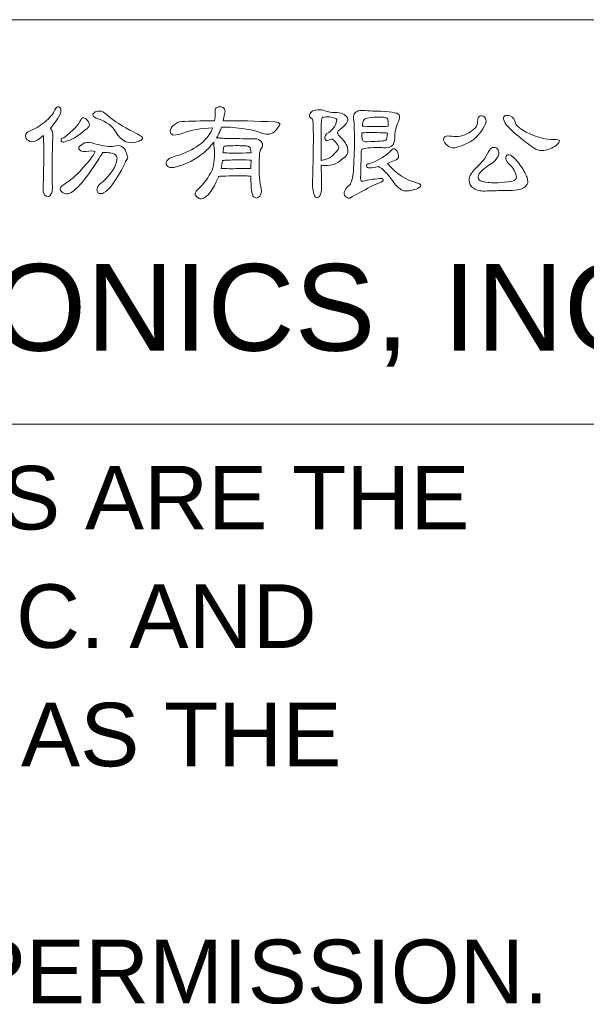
# Model space of a CAD drawing. Extents: x 808 to 1699, y 60 to 690.
# Tile 14 of 19: x 1491 to 1520, y 114 to 165. Entities that reach past the tile are written whole.
import ezdxf

# ---------------------------------------------------------------- set-up
doc = ezdxf.new("R2010")
doc.units = 0
doc.header["$LTSCALE"] = 2
doc.header["$MEASUREMENT"] = 0
doc.layers.get('0').update_dxf_attribs({"linetype": 'CONTINUOUS'})
doc.styles.add('TEXTSTYLE_1', font='ARIAL.TTF')

msp = doc.modelspace()

# ---------------------------------------------------------------- linework, layer by layer
at = {"linetype": 'Continuous', "lineweight": 5}
for p, q in [((1391.763, 164.831), (1676.763, 164.831)), ((1391.763, 143.831), (1676.763, 143.831))]:
    msp.add_line(p, q, dxfattribs=at)
for points, knots in [([(1492.144, 158.813), (1492.144, 158.809), (1492.146, 158.803), (1492.15, 158.794), (1492.15, 158.794), (1492.176, 158.23), (1492.174, 157.358), (1492.144, 156.179), (1492.144, 156.179), (1492.127, 155.957), (1492.146, 155.809), (1492.201, 155.737), (1492.201, 155.737), (1492.322, 155.617), (1492.418, 155.6), (1492.49, 155.685), (1492.49, 155.685), (1492.597, 155.793), (1492.638, 155.993), (1492.611, 156.288), (1492.611, 156.288), (1492.586, 157.108), (1492.597, 157.918), (1492.644, 158.718), (1492.644, 158.718), (1492.656, 158.909), (1492.616, 159.065), (1492.522, 159.185), (1492.522, 159.185), (1492.923, 159.676), (1493.101, 160.016), (1493.054, 160.204), (1493.054, 160.204), (1493.024, 160.285), (1492.968, 160.319), (1492.887, 160.307), (1492.887, 160.307), (1492.824, 160.289), (1492.759, 160.202), (1492.695, 160.043), (1492.695, 160.043), (1492.64, 159.915), (1492.481, 159.738), (1492.221, 159.512), (1492.221, 159.512), (1491.961, 159.303), (1491.685, 159.14), (1491.394, 159.025), (1491.394, 159.025), (1491.287, 158.994), (1491.23, 158.918), (1491.221, 158.794), (1491.221, 158.794), (1491.221, 158.691), (1491.27, 158.61), (1491.369, 158.55), (1491.369, 158.55), (1491.475, 158.482), (1491.605, 158.476), (1491.759, 158.532), (1491.759, 158.532), (1491.84, 158.574), (1491.968, 158.668), (1492.144, 158.813)], [0, 0, 0, 0, 0.0625, 0.0625, 0.0625, 0.0625, 0.125, 0.125, 0.125, 0.125, 0.1875, 0.1875, 0.1875, 0.1875, 0.25, 0.25, 0.25, 0.25, 0.3125, 0.3125, 0.3125, 0.3125, 0.375, 0.375, 0.375, 0.375, 0.4375, 0.4375, 0.4375, 0.4375, 0.5, 0.5, 0.5, 0.5, 0.5625, 0.5625, 0.5625, 0.5625, 0.625, 0.625, 0.625, 0.625, 0.6875, 0.6875, 0.6875, 0.6875, 0.75, 0.75, 0.75, 0.75, 0.8125, 0.8125, 0.8125, 0.8125, 0.875, 0.875, 0.875, 0.875, 0.9375, 0.9375, 0.9375, 0.9375, 1, 1, 1, 1]), ([(1494.99, 159.685), (1495.426, 159.527), (1495.725, 159.307), (1495.887, 159.025), (1495.887, 159.025), (1496.207, 158.487), (1496.622, 158.319), (1497.13, 158.525), (1497.13, 158.525), (1497.135, 158.529), (1497.146, 158.534), (1497.162, 158.537), (1497.162, 158.537), (1497.256, 158.581), (1497.301, 158.636), (1497.296, 158.704), (1497.296, 158.704), (1497.293, 158.756), (1497.072, 158.888), (1496.637, 159.102), (1496.637, 159.102), (1496.06, 159.413), (1495.664, 159.678), (1495.451, 159.897), (1495.451, 159.897), (1495.306, 160.029), (1495.173, 160.093), (1495.054, 160.088), (1495.054, 160.088), (1494.934, 160.085), (1494.848, 160.061), (1494.797, 160.018), (1494.797, 160.018), (1494.716, 159.949), (1494.693, 159.888), (1494.727, 159.832), (1494.727, 159.832), (1494.744, 159.79), (1494.832, 159.74), (1494.99, 159.685)], [0, 0, 0, 0, 0.1, 0.1, 0.1, 0.1, 0.2, 0.2, 0.2, 0.2, 0.3, 0.3, 0.3, 0.3, 0.4, 0.4, 0.4, 0.4, 0.5, 0.5, 0.5, 0.5, 0.6, 0.6, 0.6, 0.6, 0.7, 0.7, 0.7, 0.7, 0.8, 0.8, 0.8, 0.8, 0.9, 0.9, 0.9, 0.9, 1, 1, 1, 1]), ([(1501.254, 156.685), (1501.284, 156.703), (1501.583, 156.715), (1502.151, 156.723), (1502.151, 156.723), (1502.549, 156.728), (1502.808, 156.719), (1502.927, 156.698), (1502.927, 156.698), (1502.927, 156.082), (1502.974, 155.73), (1503.068, 155.64), (1503.068, 155.64), (1503.119, 155.598), (1503.171, 155.574), (1503.222, 155.57), (1503.222, 155.57), (1503.312, 155.587), (1503.382, 155.643), (1503.433, 155.737), (1503.433, 155.737), (1503.485, 155.844), (1503.487, 155.986), (1503.44, 156.167), (1503.44, 156.167), (1503.35, 156.474), (1503.329, 157.014), (1503.376, 157.788), (1503.376, 157.788), (1503.376, 157.942), (1503.41, 158.066), (1503.478, 158.16), (1503.478, 158.16), (1503.521, 158.228), (1503.54, 158.29), (1503.536, 158.346), (1503.536, 158.346), (1503.523, 158.413), (1503.491, 158.474), (1503.44, 158.525), (1503.44, 158.525), (1503.372, 158.606), (1503.273, 158.646), (1503.145, 158.646), (1503.145, 158.646), (1503.068, 158.646), (1502.797, 158.649), (1502.331, 158.653), (1502.331, 158.653), (1501.819, 158.657), (1501.519, 158.664), (1501.434, 158.673), (1501.434, 158.673), (1501.331, 158.685), (1501.261, 158.691), (1501.222, 158.691), (1501.222, 158.691), (1501.192, 158.691), (1501.164, 158.685), (1501.139, 158.673), (1501.139, 158.673), (1501.272, 158.916), (1501.361, 159.108), (1501.408, 159.249), (1501.408, 159.249), (1501.541, 159.266), (1501.839, 159.249), (1502.305, 159.198), (1502.305, 159.198), (1502.835, 159.142), (1503.241, 159.05), (1503.523, 158.922), (1503.523, 158.922), (1503.792, 158.832), (1504.023, 158.884), (1504.215, 159.076), (1504.215, 159.076), (1504.374, 159.26), (1504.444, 159.375), (1504.426, 159.422), (1504.426, 159.422), (1504.41, 159.478), (1504.325, 159.51), (1504.17, 159.518), (1504.17, 159.518), (1503.171, 159.57), (1502.276, 159.588), (1501.485, 159.576), (1501.485, 159.576), (1501.502, 159.704), (1501.528, 159.819), (1501.562, 159.922), (1501.562, 159.922), (1501.592, 160.029), (1501.59, 160.119), (1501.555, 160.191), (1501.555, 160.191), (1501.512, 160.256), (1501.455, 160.292), (1501.382, 160.3), (1501.382, 160.3), (1501.28, 160.314), (1501.192, 160.296), (1501.12, 160.249), (1501.12, 160.249), (1501.077, 160.206), (1501.059, 160.117), (1501.068, 159.98), (1501.068, 159.98), (1501.073, 159.864), (1501.064, 159.729), (1501.043, 159.576), (1501.043, 159.576), (1500.324, 159.576), (1499.757, 159.563), (1499.338, 159.538), (1499.338, 159.538), (1499.171, 159.525), (1499.033, 159.465), (1498.921, 159.358), (1498.921, 159.358), (1498.802, 159.251), (1498.742, 159.142), (1498.742, 159.031), (1498.742, 159.031), (1498.746, 158.949), (1498.786, 158.893), (1498.864, 158.858), (1498.864, 158.858), (1498.932, 158.815), (1499.096, 158.839), (1499.357, 158.929), (1499.357, 158.929), (1499.806, 159.095), (1500.335, 159.191), (1500.947, 159.217), (1500.947, 159.217), (1500.716, 158.602), (1500.135, 158.129), (1499.203, 157.801), (1499.203, 157.801), (1498.742, 157.698), (1498.515, 157.555), (1498.524, 157.371), (1498.524, 157.371), (1498.528, 157.303), (1498.569, 157.241), (1498.645, 157.185), (1498.645, 157.185), (1498.813, 157.082), (1499.203, 157.185), (1499.819, 157.492), (1499.819, 157.492), (1500.306, 157.741), (1500.701, 158.068), (1501.005, 158.474), (1501.005, 158.474), (1500.992, 158.405), (1500.996, 158.308), (1501.017, 158.185), (1501.017, 158.185), (1501.059, 157.736), (1501.023, 157.346), (1500.909, 157.012), (1500.909, 157.012), (1500.729, 156.653), (1500.492, 156.326), (1500.196, 156.031), (1500.196, 156.031), (1500.017, 155.878), (1499.985, 155.75), (1500.1, 155.647), (1500.1, 155.647), (1500.194, 155.557), (1500.277, 155.517), (1500.351, 155.526), (1500.351, 155.526), (1500.645, 155.576), (1500.942, 155.952), (1501.241, 156.653), (1501.241, 156.653), (1501.241, 156.667), (1501.245, 156.676), (1501.254, 156.685)], [0, 0, 0, 0, 0.021739, 0.021739, 0.021739, 0.021739, 0.043478, 0.043478, 0.043478, 0.043478, 0.065217, 0.065217, 0.065217, 0.065217, 0.086957, 0.086957, 0.086957, 0.086957, 0.108696, 0.108696, 0.108696, 0.108696, 0.130435, 0.130435, 0.130435, 0.130435, 0.152174, 0.152174, 0.152174, 0.152174, 0.173913, 0.173913, 0.173913, 0.173913, 0.195652, 0.195652, 0.195652, 0.195652, 0.217391, 0.217391, 0.217391, 0.217391, 0.23913, 0.23913, 0.23913, 0.23913, 0.26087, 0.26087, 0.26087, 0.26087, 0.282609, 0.282609, 0.282609, 0.282609, 0.304348, 0.304348, 0.304348, 0.304348, 0.326087, 0.326087, 0.326087, 0.326087, 0.347826, 0.347826, 0.347826, 0.347826, 0.369565, 0.369565, 0.369565, 0.369565, 0.391304, 0.391304, 0.391304, 0.391304, 0.413043, 0.413043, 0.413043, 0.413043, 0.434783, 0.434783, 0.434783, 0.434783, 0.456522, 0.456522, 0.456522, 0.456522, 0.478261, 0.478261, 0.478261, 0.478261, 0.5, 0.5, 0.5, 0.5, 0.521739, 0.521739, 0.521739, 0.521739, 0.543478, 0.543478, 0.543478, 0.543478, 0.565217, 0.565217, 0.565217, 0.565217, 0.586957, 0.586957, 0.586957, 0.586957, 0.608696, 0.608696, 0.608696, 0.608696, 0.630435, 0.630435, 0.630435, 0.630435, 0.652174, 0.652174, 0.652174, 0.652174, 0.673913, 0.673913, 0.673913, 0.673913, 0.695652, 0.695652, 0.695652, 0.695652, 0.717391, 0.717391, 0.717391, 0.717391, 0.73913, 0.73913, 0.73913, 0.73913, 0.76087, 0.76087, 0.76087, 0.76087, 0.782609, 0.782609, 0.782609, 0.782609, 0.804348, 0.804348, 0.804348, 0.804348, 0.826087, 0.826087, 0.826087, 0.826087, 0.847826, 0.847826, 0.847826, 0.847826, 0.869565, 0.869565, 0.869565, 0.869565, 0.891304, 0.891304, 0.891304, 0.891304, 0.913043, 0.913043, 0.913043, 0.913043, 0.934783, 0.934783, 0.934783, 0.934783, 0.956522, 0.956522, 0.956522, 0.956522, 0.978261, 0.978261, 0.978261, 0.978261, 1, 1, 1, 1]), ([(1506.134, 159.673), (1506.185, 159.429), (1506.185, 158.358), (1506.134, 156.461), (1506.134, 156.461), (1506.118, 156.162), (1506.147, 155.907), (1506.224, 155.698), (1506.224, 155.698), (1506.254, 155.621), (1506.304, 155.583), (1506.371, 155.583), (1506.371, 155.583), (1506.427, 155.583), (1506.474, 155.617), (1506.512, 155.685), (1506.512, 155.685), (1506.568, 155.793), (1506.596, 155.936), (1506.596, 156.115), (1506.596, 156.115), (1506.591, 156.537), (1506.587, 156.927), (1506.584, 157.281), (1506.584, 157.281), (1506.626, 157.268), (1506.687, 157.258), (1506.768, 157.25), (1506.768, 157.25), (1507.14, 157.254), (1507.436, 157.364), (1507.653, 157.582), (1507.653, 157.582), (1507.889, 157.723), (1507.994, 157.888), (1507.967, 158.077), (1507.967, 158.077), (1507.938, 158.319), (1507.775, 158.572), (1507.481, 158.832), (1507.481, 158.832), (1507.404, 158.94), (1507.418, 159.034), (1507.525, 159.115), (1507.525, 159.115), (1508.003, 159.435), (1508.09, 159.7), (1507.781, 159.909), (1507.781, 159.909), (1507.687, 159.965), (1507.564, 159.996), (1507.409, 160.005), (1507.409, 160.005), (1507.162, 160.001), (1506.923, 160.041), (1506.692, 160.128), (1506.692, 160.128), (1506.589, 160.157), (1506.455, 160.159), (1506.288, 160.133), (1506.288, 160.133), (1506.181, 160.117), (1506.1, 160.076), (1506.044, 160.012), (1506.044, 160.012), (1505.981, 159.931), (1505.957, 159.859), (1505.974, 159.794), (1505.974, 159.794), (1505.979, 159.768), (1506.032, 159.727), (1506.134, 159.673)], [0, 0, 0, 0, 0.055556, 0.055556, 0.055556, 0.055556, 0.111111, 0.111111, 0.111111, 0.111111, 0.166667, 0.166667, 0.166667, 0.166667, 0.222222, 0.222222, 0.222222, 0.222222, 0.277778, 0.277778, 0.277778, 0.277778, 0.333333, 0.333333, 0.333333, 0.333333, 0.388889, 0.388889, 0.388889, 0.388889, 0.444444, 0.444444, 0.444444, 0.444444, 0.5, 0.5, 0.5, 0.5, 0.555556, 0.555556, 0.555556, 0.555556, 0.611111, 0.611111, 0.611111, 0.611111, 0.666667, 0.666667, 0.666667, 0.666667, 0.722222, 0.722222, 0.722222, 0.722222, 0.777778, 0.777778, 0.777778, 0.777778, 0.833333, 0.833333, 0.833333, 0.833333, 0.888889, 0.888889, 0.888889, 0.888889, 0.944444, 0.944444, 0.944444, 0.944444, 1, 1, 1, 1]), ([(1509.005, 160.095), (1508.669, 160.151), (1508.446, 160.117), (1508.339, 159.993), (1508.339, 159.993), (1508.275, 159.924), (1508.25, 159.826), (1508.263, 159.698), (1508.263, 159.698), (1508.326, 159.095), (1508.324, 158.189), (1508.256, 156.98), (1508.256, 156.98), (1508.218, 156.595), (1508.153, 156.352), (1508.064, 156.25), (1508.064, 156.25), (1507.97, 156.207), (1507.882, 156.1), (1507.801, 155.929), (1507.801, 155.929), (1507.758, 155.835), (1507.77, 155.743), (1507.839, 155.654), (1507.839, 155.654), (1507.904, 155.589), (1507.98, 155.562), (1508.07, 155.57), (1508.07, 155.57), (1508.416, 155.762), (1508.769, 155.954), (1509.128, 156.147), (1509.128, 156.147), (1509.26, 156.212), (1509.42, 156.282), (1509.608, 156.358), (1509.608, 156.358), (1509.749, 156.414), (1509.814, 156.465), (1509.801, 156.512), (1509.801, 156.512), (1509.796, 156.58), (1509.724, 156.604), (1509.583, 156.582), (1509.583, 156.582), (1509.322, 156.553), (1509.047, 156.508), (1508.756, 156.448), (1508.756, 156.448), (1508.713, 156.443), (1508.683, 156.443), (1508.666, 156.448), (1508.666, 156.448), (1508.637, 156.465), (1508.624, 156.535), (1508.628, 156.66), (1508.628, 156.66), (1508.644, 156.997), (1508.651, 157.382), (1508.647, 157.813), (1508.647, 157.813), (1508.647, 157.958), (1508.66, 158.048), (1508.685, 158.082), (1508.685, 158.082), (1508.724, 158.147), (1508.985, 158.185), (1509.467, 158.198), (1509.467, 158.198), (1509.587, 158.202), (1509.702, 158.196), (1509.814, 158.178), (1509.814, 158.178), (1510.018, 158.162), (1510.175, 158.202), (1510.281, 158.301), (1510.281, 158.301), (1510.345, 158.356), (1510.384, 158.485), (1510.397, 158.685), (1510.397, 158.685), (1510.397, 158.967), (1510.462, 159.256), (1510.596, 159.55), (1510.596, 159.55), (1510.664, 159.696), (1510.673, 159.809), (1510.621, 159.89), (1510.621, 159.89), (1510.54, 160.009), (1510.139, 160.072), (1509.416, 160.076), (1509.416, 160.076), (1509.173, 160.088), (1509.036, 160.095), (1509.005, 160.095)], [0, 0, 0, 0, 0.041667, 0.041667, 0.041667, 0.041667, 0.083333, 0.083333, 0.083333, 0.083333, 0.125, 0.125, 0.125, 0.125, 0.166667, 0.166667, 0.166667, 0.166667, 0.208333, 0.208333, 0.208333, 0.208333, 0.25, 0.25, 0.25, 0.25, 0.291667, 0.291667, 0.291667, 0.291667, 0.333333, 0.333333, 0.333333, 0.333333, 0.375, 0.375, 0.375, 0.375, 0.416667, 0.416667, 0.416667, 0.416667, 0.458333, 0.458333, 0.458333, 0.458333, 0.5, 0.5, 0.5, 0.5, 0.541667, 0.541667, 0.541667, 0.541667, 0.583333, 0.583333, 0.583333, 0.583333, 0.625, 0.625, 0.625, 0.625, 0.666667, 0.666667, 0.666667, 0.666667, 0.708333, 0.708333, 0.708333, 0.708333, 0.75, 0.75, 0.75, 0.75, 0.791667, 0.791667, 0.791667, 0.791667, 0.833333, 0.833333, 0.833333, 0.833333, 0.875, 0.875, 0.875, 0.875, 0.916667, 0.916667, 0.916667, 0.916667, 0.958333, 0.958333, 0.958333, 0.958333, 1, 1, 1, 1]), ([(1494.38, 159.153), (1494.514, 159.23), (1494.562, 159.326), (1494.528, 159.442), (1494.528, 159.442), (1494.485, 159.557), (1494.42, 159.644), (1494.33, 159.704), (1494.33, 159.704), (1494.214, 159.772), (1494.135, 159.749), (1494.093, 159.633), (1494.093, 159.633), (1494.003, 159.39), (1493.707, 159.081), (1493.208, 158.704), (1493.208, 158.704), (1493.093, 158.674), (1493.05, 158.615), (1493.08, 158.525), (1493.08, 158.525), (1493.105, 158.469), (1493.176, 158.46), (1493.291, 158.499), (1493.291, 158.499), (1493.59, 158.576), (1493.893, 158.747), (1494.201, 159.012), (1494.201, 159.012), (1494.278, 159.081), (1494.338, 159.128), (1494.38, 159.153)], [0, 0, 0, 0, 0.125, 0.125, 0.125, 0.125, 0.25, 0.25, 0.25, 0.25, 0.375, 0.375, 0.375, 0.375, 0.5, 0.5, 0.5, 0.5, 0.625, 0.625, 0.625, 0.625, 0.75, 0.75, 0.75, 0.75, 0.875, 0.875, 0.875, 0.875, 1, 1, 1, 1]), ([(1506.584, 159.442), (1506.584, 159.561), (1506.602, 159.668), (1506.64, 159.762), (1506.64, 159.762), (1506.914, 159.805), (1507.13, 159.787), (1507.288, 159.711), (1507.288, 159.711), (1507.331, 159.706), (1507.362, 159.685), (1507.384, 159.646), (1507.384, 159.646), (1507.384, 159.402), (1507.245, 159.176), (1506.968, 158.967), (1506.968, 158.967), (1506.801, 158.89), (1506.741, 158.772), (1506.788, 158.615), (1506.788, 158.615), (1506.818, 158.534), (1506.893, 158.525), (1507.012, 158.588), (1507.012, 158.588), (1507.093, 158.631), (1507.145, 158.642), (1507.167, 158.621), (1507.167, 158.621), (1507.346, 158.501), (1507.452, 158.362), (1507.487, 158.205), (1507.487, 158.205), (1507.504, 158.149), (1507.451, 158.061), (1507.326, 157.942), (1507.326, 157.942), (1507.156, 157.707), (1506.925, 157.57), (1506.634, 157.532), (1506.634, 157.532), (1506.604, 157.527), (1506.586, 157.521), (1506.577, 157.512), (1506.577, 157.512), (1506.573, 158.375), (1506.575, 159.018), (1506.584, 159.442)], [0, 0, 0, 0, 0.083333, 0.083333, 0.083333, 0.083333, 0.166667, 0.166667, 0.166667, 0.166667, 0.25, 0.25, 0.25, 0.25, 0.333333, 0.333333, 0.333333, 0.333333, 0.416667, 0.416667, 0.416667, 0.416667, 0.5, 0.5, 0.5, 0.5, 0.583333, 0.583333, 0.583333, 0.583333, 0.666667, 0.666667, 0.666667, 0.666667, 0.75, 0.75, 0.75, 0.75, 0.833333, 0.833333, 0.833333, 0.833333, 0.916667, 0.916667, 0.916667, 0.916667, 1, 1, 1, 1]), ([(1510.038, 159.294), (1509.969, 159.281), (1509.747, 159.277), (1509.371, 159.281), (1509.371, 159.281), (1509.059, 159.281), (1508.844, 159.29), (1508.724, 159.307), (1508.724, 159.307), (1508.724, 159.465), (1508.752, 159.581), (1508.807, 159.653), (1508.807, 159.653), (1508.863, 159.729), (1509.153, 159.768), (1509.679, 159.768), (1509.679, 159.768), (1509.875, 159.764), (1509.991, 159.736), (1510.025, 159.685), (1510.025, 159.685), (1510.063, 159.633), (1510.074, 159.503), (1510.057, 159.294), (1510.057, 159.294), (1510.052, 159.298), (1510.047, 159.298), (1510.038, 159.294)], [0, 0, 0, 0, 0.142857, 0.142857, 0.142857, 0.142857, 0.285714, 0.285714, 0.285714, 0.285714, 0.428571, 0.428571, 0.428571, 0.428571, 0.571429, 0.571429, 0.571429, 0.571429, 0.714286, 0.714286, 0.714286, 0.714286, 0.857143, 0.857143, 0.857143, 0.857143, 1, 1, 1, 1]), ([(1514.707, 159.55), (1514.711, 159.444), (1514.672, 159.335), (1514.591, 159.223), (1514.591, 159.223), (1514.386, 159.001), (1514.125, 158.855), (1513.809, 158.788), (1513.809, 158.788), (1513.651, 158.758), (1513.497, 158.756), (1513.348, 158.781), (1513.348, 158.781), (1513.203, 158.799), (1513.1, 158.794), (1513.04, 158.768), (1513.04, 158.768), (1512.985, 158.743), (1512.95, 158.698), (1512.938, 158.633), (1512.938, 158.633), (1512.925, 158.552), (1512.97, 158.458), (1513.072, 158.352), (1513.072, 158.352), (1513.149, 158.275), (1513.243, 158.219), (1513.354, 158.185), (1513.354, 158.185), (1513.443, 158.147), (1513.678, 158.205), (1514.059, 158.358), (1514.059, 158.358), (1514.469, 158.541), (1514.775, 158.809), (1514.976, 159.159), (1514.976, 159.159), (1515.082, 159.326), (1515.138, 159.46), (1515.142, 159.563), (1515.142, 159.563), (1515.142, 159.657), (1515.115, 159.727), (1515.059, 159.774), (1515.059, 159.774), (1515.016, 159.817), (1514.963, 159.839), (1514.899, 159.839), (1514.899, 159.839), (1514.83, 159.834), (1514.781, 159.813), (1514.752, 159.774), (1514.752, 159.774), (1514.721, 159.723), (1514.707, 159.648), (1514.707, 159.55)], [0, 0, 0, 0, 0.071429, 0.071429, 0.071429, 0.071429, 0.142857, 0.142857, 0.142857, 0.142857, 0.214286, 0.214286, 0.214286, 0.214286, 0.285714, 0.285714, 0.285714, 0.285714, 0.357143, 0.357143, 0.357143, 0.357143, 0.428571, 0.428571, 0.428571, 0.428571, 0.5, 0.5, 0.5, 0.5, 0.571429, 0.571429, 0.571429, 0.571429, 0.642857, 0.642857, 0.642857, 0.642857, 0.714286, 0.714286, 0.714286, 0.714286, 0.785714, 0.785714, 0.785714, 0.785714, 0.857143, 0.857143, 0.857143, 0.857143, 0.928571, 0.928571, 0.928571, 0.928571, 1, 1, 1, 1]), ([(1516.29, 159.262), (1516.588, 158.963), (1517.005, 158.619), (1517.54, 158.23), (1517.54, 158.23), (1517.796, 158.025), (1518.069, 157.978), (1518.36, 158.089), (1518.36, 158.089), (1518.641, 158.183), (1518.83, 158.303), (1518.924, 158.447), (1518.924, 158.447), (1518.993, 158.555), (1518.941, 158.606), (1518.771, 158.602), (1518.771, 158.602), (1518.181, 158.588), (1517.592, 158.762), (1517.007, 159.121), (1517.007, 159.121), (1516.931, 159.173), (1516.866, 159.22), (1516.815, 159.262), (1516.815, 159.262), (1516.738, 159.33), (1516.693, 159.395), (1516.68, 159.454), (1516.68, 159.454), (1516.637, 159.646), (1516.54, 159.772), (1516.386, 159.832), (1516.386, 159.832), (1516.279, 159.871), (1516.187, 159.871), (1516.11, 159.832), (1516.11, 159.832), (1516.041, 159.79), (1516.031, 159.706), (1516.079, 159.583), (1516.079, 159.583), (1516.121, 159.462), (1516.191, 159.356), (1516.29, 159.262)], [0, 0, 0, 0, 0.090909, 0.090909, 0.090909, 0.090909, 0.181818, 0.181818, 0.181818, 0.181818, 0.272727, 0.272727, 0.272727, 0.272727, 0.363636, 0.363636, 0.363636, 0.363636, 0.454545, 0.454545, 0.454545, 0.454545, 0.545455, 0.545455, 0.545455, 0.545455, 0.636364, 0.636364, 0.636364, 0.636364, 0.727273, 0.727273, 0.727273, 0.727273, 0.818182, 0.818182, 0.818182, 0.818182, 0.909091, 0.909091, 0.909091, 0.909091, 1, 1, 1, 1]), ([(1508.711, 158.947), (1508.942, 158.978), (1509.318, 158.98), (1509.839, 158.954), (1509.839, 158.954), (1509.942, 158.954), (1510.004, 158.946), (1510.025, 158.929), (1510.025, 158.929), (1510.007, 158.736), (1509.98, 158.617), (1509.942, 158.57), (1509.942, 158.57), (1509.877, 158.539), (1509.552, 158.514), (1508.967, 158.492), (1508.967, 158.492), (1508.848, 158.489), (1508.771, 158.503), (1508.736, 158.537), (1508.736, 158.537), (1508.711, 158.563), (1508.696, 158.7), (1508.691, 158.947), (1508.691, 158.947), (1508.696, 158.947), (1508.702, 158.947), (1508.711, 158.947)], [0, 0, 0, 0, 0.142857, 0.142857, 0.142857, 0.142857, 0.285714, 0.285714, 0.285714, 0.285714, 0.428571, 0.428571, 0.428571, 0.428571, 0.571429, 0.571429, 0.571429, 0.571429, 0.714286, 0.714286, 0.714286, 0.714286, 0.857143, 0.857143, 0.857143, 0.857143, 1, 1, 1, 1]), ([(1494.83, 157.992), (1494.825, 157.989), (1494.823, 157.978), (1494.823, 157.961), (1494.823, 157.961), (1494.793, 157.867), (1494.665, 157.681), (1494.438, 157.403), (1494.438, 157.403), (1494.22, 157.142), (1494.026, 156.931), (1493.855, 156.768), (1493.855, 156.768), (1493.595, 156.533), (1493.407, 156.386), (1493.291, 156.326), (1493.291, 156.326), (1493.146, 156.232), (1493.057, 156.147), (1493.022, 156.07), (1493.022, 156.07), (1493.005, 156.015), (1493.044, 155.943), (1493.138, 155.858), (1493.138, 155.858), (1493.227, 155.802), (1493.308, 155.779), (1493.38, 155.788), (1493.38, 155.788), (1493.714, 155.805), (1494.272, 156.418), (1495.054, 157.627), (1495.054, 157.627), (1495.118, 157.76), (1495.173, 157.85), (1495.22, 157.897), (1495.22, 157.897), (1495.225, 157.909), (1495.229, 157.925), (1495.233, 157.942), (1495.233, 157.942), (1495.554, 157.942), (1495.774, 157.897), (1495.893, 157.807), (1495.893, 157.807), (1495.962, 157.752), (1495.987, 157.671), (1495.971, 157.564), (1495.971, 157.564), (1495.931, 157.217), (1495.686, 156.835), (1495.233, 156.416), (1495.233, 156.416), (1494.998, 156.25), (1494.9, 156.087), (1494.938, 155.929), (1494.938, 155.929), (1494.956, 155.86), (1494.99, 155.82), (1495.041, 155.807), (1495.041, 155.807), (1495.109, 155.79), (1495.189, 155.799), (1495.278, 155.833), (1495.278, 155.833), (1495.561, 155.965), (1495.921, 156.465), (1496.361, 157.333), (1496.361, 157.333), (1496.4, 157.436), (1496.44, 157.512), (1496.483, 157.564), (1496.483, 157.564), (1496.509, 157.593), (1496.523, 157.631), (1496.528, 157.678), (1496.528, 157.678), (1496.528, 157.691), (1496.491, 157.807), (1496.419, 158.025), (1496.419, 158.025), (1496.406, 158.089), (1496.334, 158.164), (1496.202, 158.249), (1496.202, 158.249), (1496.12, 158.305), (1495.996, 158.308), (1495.83, 158.263), (1495.83, 158.263), (1495.599, 158.219), (1495.263, 158.26), (1494.823, 158.384), (1494.823, 158.384), (1494.592, 158.46), (1494.422, 158.48), (1494.31, 158.442), (1494.31, 158.442), (1494.169, 158.377), (1494.071, 158.307), (1494.015, 158.23), (1494.015, 158.23), (1493.951, 158.149), (1493.974, 158.079), (1494.086, 158.019), (1494.086, 158.019), (1494.167, 157.989), (1494.257, 157.98), (1494.355, 157.992), (1494.355, 157.992), (1494.59, 158.019), (1494.748, 158.019), (1494.83, 157.992)], [0, 0, 0, 0, 0.035714, 0.035714, 0.035714, 0.035714, 0.071429, 0.071429, 0.071429, 0.071429, 0.107143, 0.107143, 0.107143, 0.107143, 0.142857, 0.142857, 0.142857, 0.142857, 0.178571, 0.178571, 0.178571, 0.178571, 0.214286, 0.214286, 0.214286, 0.214286, 0.25, 0.25, 0.25, 0.25, 0.285714, 0.285714, 0.285714, 0.285714, 0.321429, 0.321429, 0.321429, 0.321429, 0.357143, 0.357143, 0.357143, 0.357143, 0.392857, 0.392857, 0.392857, 0.392857, 0.428571, 0.428571, 0.428571, 0.428571, 0.464286, 0.464286, 0.464286, 0.464286, 0.5, 0.5, 0.5, 0.5, 0.535714, 0.535714, 0.535714, 0.535714, 0.571429, 0.571429, 0.571429, 0.571429, 0.607143, 0.607143, 0.607143, 0.607143, 0.642857, 0.642857, 0.642857, 0.642857, 0.678571, 0.678571, 0.678571, 0.678571, 0.714286, 0.714286, 0.714286, 0.714286, 0.75, 0.75, 0.75, 0.75, 0.785714, 0.785714, 0.785714, 0.785714, 0.821429, 0.821429, 0.821429, 0.821429, 0.857143, 0.857143, 0.857143, 0.857143, 0.892857, 0.892857, 0.892857, 0.892857, 0.928571, 0.928571, 0.928571, 0.928571, 0.964286, 0.964286, 0.964286, 0.964286, 1, 1, 1, 1]), ([(1502.254, 157.903), (1501.87, 157.903), (1501.613, 157.909), (1501.485, 157.922), (1501.485, 157.922), (1501.485, 158.081), (1501.5, 158.183), (1501.53, 158.23), (1501.53, 158.23), (1501.559, 158.268), (1501.716, 158.288), (1501.998, 158.288), (1501.998, 158.288), (1502.382, 158.292), (1502.637, 158.286), (1502.76, 158.268), (1502.76, 158.268), (1502.803, 158.256), (1502.835, 158.238), (1502.857, 158.218), (1502.857, 158.218), (1502.899, 158.162), (1502.929, 158.061), (1502.946, 157.916), (1502.946, 157.916), (1502.827, 157.911), (1502.596, 157.907), (1502.254, 157.903)], [0, 0, 0, 0, 0.142857, 0.142857, 0.142857, 0.142857, 0.285714, 0.285714, 0.285714, 0.285714, 0.428571, 0.428571, 0.428571, 0.428571, 0.571429, 0.571429, 0.571429, 0.571429, 0.714286, 0.714286, 0.714286, 0.714286, 0.857143, 0.857143, 0.857143, 0.857143, 1, 1, 1, 1]), ([(1509.55, 157.205), (1509.769, 157.102), (1510.025, 156.842), (1510.32, 156.423), (1510.32, 156.423), (1510.516, 156.14), (1510.7, 155.983), (1510.871, 155.948), (1510.871, 155.948), (1511.081, 155.923), (1511.328, 155.965), (1511.614, 156.076), (1511.614, 156.076), (1511.627, 156.089), (1511.641, 156.096), (1511.653, 156.096), (1511.653, 156.096), (1511.824, 156.198), (1511.785, 156.288), (1511.538, 156.365), (1511.538, 156.365), (1510.982, 156.497), (1510.48, 156.828), (1510.032, 157.358), (1510.032, 157.358), (1510.16, 157.436), (1510.278, 157.487), (1510.384, 157.512), (1510.384, 157.512), (1510.529, 157.555), (1510.601, 157.636), (1510.601, 157.756), (1510.601, 157.756), (1510.585, 157.875), (1510.542, 157.978), (1510.473, 158.063), (1510.473, 158.063), (1510.379, 158.158), (1510.296, 158.153), (1510.224, 158.05), (1510.224, 158.05), (1509.955, 157.752), (1509.568, 157.519), (1509.063, 157.351), (1509.063, 157.351), (1508.961, 157.351), (1508.916, 157.306), (1508.929, 157.217), (1508.929, 157.217), (1508.933, 157.162), (1509, 157.136), (1509.128, 157.14), (1509.128, 157.14), (1509.234, 157.14), (1509.375, 157.162), (1509.55, 157.205)], [0, 0, 0, 0, 0.071429, 0.071429, 0.071429, 0.071429, 0.142857, 0.142857, 0.142857, 0.142857, 0.214286, 0.214286, 0.214286, 0.214286, 0.285714, 0.285714, 0.285714, 0.285714, 0.357143, 0.357143, 0.357143, 0.357143, 0.428571, 0.428571, 0.428571, 0.428571, 0.5, 0.5, 0.5, 0.5, 0.571429, 0.571429, 0.571429, 0.571429, 0.642857, 0.642857, 0.642857, 0.642857, 0.714286, 0.714286, 0.714286, 0.714286, 0.785714, 0.785714, 0.785714, 0.785714, 0.857143, 0.857143, 0.857143, 0.857143, 0.928571, 0.928571, 0.928571, 0.928571, 1, 1, 1, 1]), ([(1515.014, 157.544), (1514.895, 157.403), (1514.801, 157.303), (1514.732, 157.243), (1514.732, 157.243), (1514.501, 157.021), (1514.356, 156.839), (1514.297, 156.698), (1514.297, 156.698), (1514.241, 156.566), (1514.247, 156.42), (1514.315, 156.262), (1514.315, 156.262), (1514.384, 156.117), (1514.555, 156.01), (1514.828, 155.941), (1514.828, 155.941), (1514.893, 155.929), (1515.178, 155.931), (1515.687, 155.948), (1515.687, 155.948), (1515.765, 155.961), (1515.978, 155.968), (1516.328, 155.968), (1516.328, 155.968), (1516.572, 155.963), (1516.756, 155.981), (1516.879, 156.019), (1516.879, 156.019), (1517.025, 156.048), (1517.148, 156.121), (1517.251, 156.237), (1517.251, 156.237), (1517.307, 156.304), (1517.323, 156.396), (1517.303, 156.512), (1517.303, 156.512), (1517.272, 156.658), (1517.193, 156.835), (1517.065, 157.044), (1517.065, 157.044), (1516.92, 157.288), (1516.768, 157.488), (1516.61, 157.647), (1516.61, 157.647), (1516.516, 157.741), (1516.426, 157.797), (1516.341, 157.813), (1516.341, 157.813), (1516.272, 157.826), (1516.225, 157.813), (1516.2, 157.775), (1516.2, 157.775), (1516.17, 157.732), (1516.157, 157.674), (1516.162, 157.602), (1516.162, 157.602), (1516.178, 157.521), (1516.243, 157.422), (1516.354, 157.306), (1516.354, 157.306), (1516.559, 157.14), (1516.68, 156.92), (1516.72, 156.647), (1516.72, 156.647), (1516.732, 156.553), (1516.664, 156.486), (1516.514, 156.448), (1516.514, 156.448), (1516.424, 156.418), (1516.209, 156.393), (1515.866, 156.371), (1515.866, 156.371), (1515.554, 156.354), (1515.281, 156.365), (1515.046, 156.403), (1515.046, 156.403), (1514.88, 156.434), (1514.781, 156.486), (1514.752, 156.564), (1514.752, 156.564), (1514.725, 156.632), (1514.732, 156.715), (1514.77, 156.813), (1514.77, 156.813), (1514.864, 156.967), (1515.113, 157.169), (1515.514, 157.416), (1515.514, 157.416), (1515.673, 157.561), (1515.768, 157.705), (1515.803, 157.846), (1515.803, 157.846), (1515.819, 157.961), (1515.792, 158.057), (1515.72, 158.133), (1515.72, 158.133), (1515.651, 158.189), (1515.572, 158.207), (1515.482, 158.185), (1515.482, 158.185), (1515.4, 158.168), (1515.328, 158.097), (1515.264, 157.974), (1515.264, 157.974), (1515.174, 157.79), (1515.091, 157.647), (1515.014, 157.544)], [0, 0, 0, 0, 0.037037, 0.037037, 0.037037, 0.037037, 0.074074, 0.074074, 0.074074, 0.074074, 0.111111, 0.111111, 0.111111, 0.111111, 0.148148, 0.148148, 0.148148, 0.148148, 0.185185, 0.185185, 0.185185, 0.185185, 0.222222, 0.222222, 0.222222, 0.222222, 0.259259, 0.259259, 0.259259, 0.259259, 0.296296, 0.296296, 0.296296, 0.296296, 0.333333, 0.333333, 0.333333, 0.333333, 0.37037, 0.37037, 0.37037, 0.37037, 0.407407, 0.407407, 0.407407, 0.407407, 0.444444, 0.444444, 0.444444, 0.444444, 0.481481, 0.481481, 0.481481, 0.481481, 0.518519, 0.518519, 0.518519, 0.518519, 0.555556, 0.555556, 0.555556, 0.555556, 0.592593, 0.592593, 0.592593, 0.592593, 0.62963, 0.62963, 0.62963, 0.62963, 0.666667, 0.666667, 0.666667, 0.666667, 0.703704, 0.703704, 0.703704, 0.703704, 0.740741, 0.740741, 0.740741, 0.740741, 0.777778, 0.777778, 0.777778, 0.777778, 0.814815, 0.814815, 0.814815, 0.814815, 0.851852, 0.851852, 0.851852, 0.851852, 0.888889, 0.888889, 0.888889, 0.888889, 0.925926, 0.925926, 0.925926, 0.925926, 0.962963, 0.962963, 0.962963, 0.962963, 1, 1, 1, 1]), ([(1502.151, 157.095), (1501.801, 157.091), (1501.545, 157.095), (1501.382, 157.108), (1501.382, 157.108), (1501.413, 157.25), (1501.438, 157.386), (1501.46, 157.519), (1501.46, 157.519), (1501.463, 157.519), (1501.474, 157.519), (1501.492, 157.519), (1501.492, 157.519), (1501.599, 157.535), (1501.853, 157.546), (1502.254, 157.55), (1502.254, 157.55), (1502.604, 157.555), (1502.833, 157.548), (1502.94, 157.532), (1502.94, 157.532), (1502.935, 157.391), (1502.931, 157.25), (1502.927, 157.108), (1502.927, 157.108), (1502.786, 157.104), (1502.527, 157.1), (1502.151, 157.095)], [0, 0, 0, 0, 0.142857, 0.142857, 0.142857, 0.142857, 0.285714, 0.285714, 0.285714, 0.285714, 0.428571, 0.428571, 0.428571, 0.428571, 0.571429, 0.571429, 0.571429, 0.571429, 0.714286, 0.714286, 0.714286, 0.714286, 0.857143, 0.857143, 0.857143, 0.857143, 1, 1, 1, 1])]:
    msp.add_open_spline(points, degree=3, knots=knots, dxfattribs=at)

# ---------------------------------------------------------------- texts
at = {"linetype": 'Continuous', "lineweight": 5, "style": 'TEXTSTYLE_1'}
for s, height, p in [('DELTA ELECTRONICS, INC. ', 4.5, (1442.685, 147.642)), ('THESE DRAWINGS AND SPECIFICATIONS ARE THE', 3.3, (1400.313, 138.356)), ('PROPERTY OF DELTA ELECTRONICS, INC. AND', 3.3, (1400.313, 132.206)), ('SHALL NOT BE REPRODUCED OR USED AS THE', 3.3, (1400.313, 126.056)), ('APPARATUSES OR DEVICES WITHOUT PERMISSION.', 3.3, (1400.313, 113.756))]:
    msp.add_text(s, height=height, dxfattribs=at).set_placement(p)

doc.saveas('drawing.dxf')
